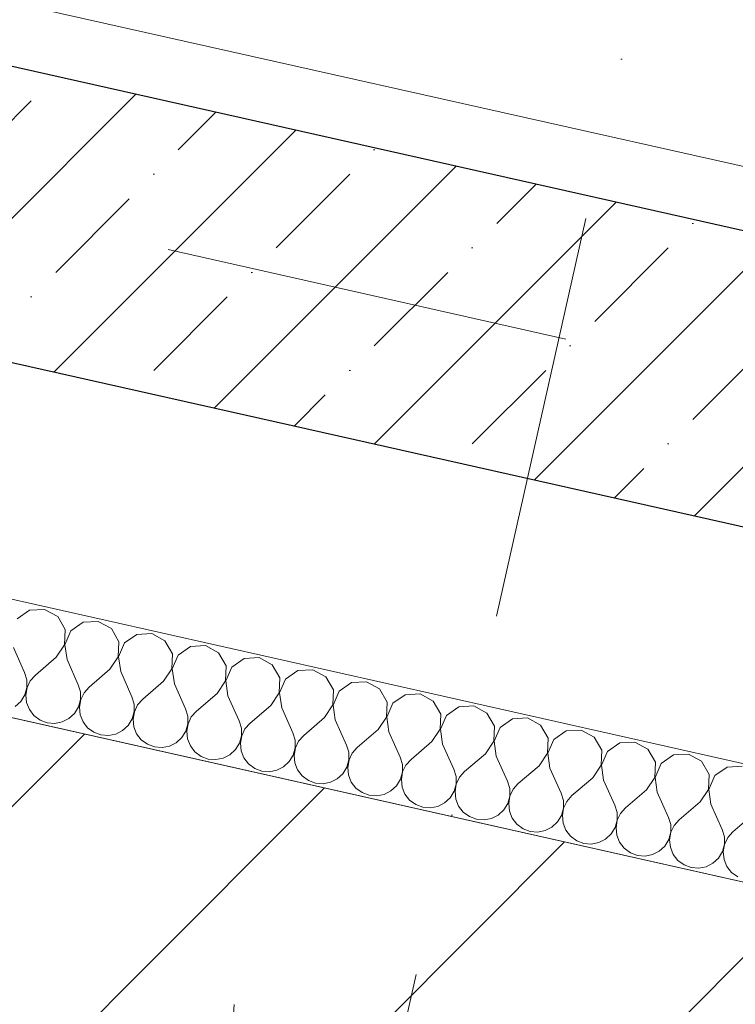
# Model space of a CAD drawing. Header units: millimetres. Extents: x -7213913 to -6930525, y 6129472 to 6355042.
# Tile 196 of 214: x -7186093 to -7185473, y 6173228 to 6174080. Entities that reach past the tile are written whole.
import ezdxf
from ezdxf.enums import TextEntityAlignment as Align

# ---------------------------------------------------------------- set-up
doc = ezdxf.new("R2010")
doc.units = ezdxf.units.MM
doc.header["$MEASUREMENT"] = 0
doc.linetypes.add('короткая штриховая', pattern=[282.222222, 141.111111, -141.111111])
doc.linetypes.add('Штрихпунктирная', pattern=[670.277762, 352.777767, -176.388884, 0, -141.111112])
for name, color, linetype, lineweight in [('0_Ном._пера__1', 7, 'Continuous', 0), ('АР-вертикальная связь - Лифт.АР_Ном._пера__120', 7, 'Continuous', 0), ('АР-Стены_внешние_.АР_Ном._пера__1', 7, 'Continuous', 0), ('АР-Стены_внутренние_пилоны.АР_Ном._пера__1', 7, 'Continuous', 15), ('АР-Стены_Перегородки_межквартирные_200.АР_Ном._пера__1', 7, 'Continuous', 15), ('АР-Чертеж-Оси_Осевые размеры.АР_Ном._пера__120', 7, 'Continuous', 0), ('АР-Чертеж-Размеры.АР_Ном._пера__1', 7, 'Continuous', 0)]:
    doc.layers.add(name, color=color, linetype=linetype, lineweight=lineweight)
for name, color, linetype in [('АР-Стены_внешние_.АР', 7, 'Continuous'), ('АР-Стены_внутренние_пилоны.АР', 7, 'Continuous'), ('АР-Стены_Перегородки_межквартирные_200.АР', 7, 'Continuous'), ('АР-Чертеж-Оси_Осевые размеры.АР', 7, 'Continuous'), ('АР-Чертеж-Размеры.АР', 7, 'Continuous')]:
    doc.layers.add(name, color=color, linetype=linetype)
doc.styles.add('РЎР“Р•РќР•Р\xa0Р\x98Р\xa0_РЎРўР\x98Р›Р¬_3', font='GOST_Common.ttf')
doc.styles.add('РЎР“Р•РќР•Р\xa0Р\x98Р\xa0_РЎРўР\x98Р›Р¬_5', font='GOTHIC.TTF')
doc.dimstyles.new('СГЕНЕРИР_СТИЛЬ__5', dxfattribs={"dimtxt": 129.999995, "dimasz": 142.5, "dimexe": 0.18, "dimexo": 300000, "dimgap": 0, "dimtad": 1, "dimdec": 0, "dimzin": 0, "dimdsep": 46, "dimtxsty": 'РЎР“Р•РќР•Р\xa0Р\x98Р\xa0_РЎРўР\x98Р›Р¬_3', "dimblk": 'ARROWHEAD_6', "dimblk1": 'ARROWHEAD_6', "dimblk2": 'ARROWHEAD_6', "dimcen": 0.09, "dimclrd": 7, "dimclre": 7, "dimclrt": 7, "dimazin": 0, "dimtfac": 1, "dimtdec": 4, "dimtmove": 0, "dimatfit": 3, "dimfxl": 1, "dimtolj": 1, "dimtzin": 0, "dimarcsym": 0})
pattern_1 = [(45, (-6566190.34, 6562677.8), (-127.279217, 127.279217), [])]

# ---------------------------------------------------------------- blocks, each defined once
blk = doc.blocks.new('Стена_203_10', base_point=(-7187679.25, 6174266.15))
at = {"layer": 'АР-Стены_внутренние_пилоны.АР', "linetype": 'Continuous', "lineweight": 0, "true_color": 0x000000}
h = blk.add_hatch(dxfattribs=at)
h.set_pattern_fill('ЖЕЛЕЗОБЕТОН__PROJECT__000A', color=18, style=0, pattern_type=2)
h.set_pattern_definition([(45, (-6566190.34, 6562677.8), (-84.852814, 84.852814), []), (45, (-6566232.77, 6562720.22), (-84.852814, 84.852814), [90, -30, 0, -30])])
h.paths.add_polyline_path([(-7187529.9, 6174360.72), (-7187584.68, 6174116.79), (-7184852.74, 6173503.22), (-7184797.95, 6173747.14)])
at = {"layer": 'АР-Стены_внутренние_пилоны.АР_Ном._пера__1', "color": 7, "linetype": 'Continuous', "lineweight": 30, "flags": 128}
for points in [[(-7184797.95, 6173747.14), (-7187529.9, 6174360.72)], [(-7187584.68, 6174116.79), (-7184852.74, 6173503.22)]]:
    blk.add_lwpolyline(points, dxfattribs=at)
blk = doc.blocks.new('Стена_208_10', base_point=(-7193336.24, 6174998.6))
at = {"layer": 'АР-Стены_Перегородки_межквартирные_200.АР', "linetype": 'Continuous', "lineweight": 0, "true_color": 0x000000}
h = blk.add_hatch(dxfattribs=at)
h.set_pattern_fill('БЛОКИ_БЕТОННЫЕ_ЭФФЕКТИВН_28', color=18, style=0, pattern_type=2)
h.set_pattern_definition(pattern_1)
h.paths.add_polyline_path([(-7193260.59, 6174879.12), (-7186020.2, 6173252.98), (-7185976.38, 6173448.12), (-7193216.76, 6175074.26)])
at = {"layer": 'АР-Стены_Перегородки_межквартирные_200.АР_Ном._пера__1', "color": 7, "linetype": 'Continuous', "lineweight": 15, "flags": 128}
blk.add_lwpolyline([(-7185976.38, 6173448.12), (-7187699.2, 6173835.06)], dxfattribs=at)
blk = doc.blocks.new('Стена_283_10', base_point=(-7185998.29, 6173350.55))
at = {"layer": 'АР-Стены_Перегородки_межквартирные_200.АР', "linetype": 'Continuous', "lineweight": 0, "true_color": 0x000000}
h = blk.add_hatch(dxfattribs=at)
h.set_pattern_fill('БЛОКИ_БЕТОННЫЕ_ЭФФЕКТИВН_28', color=18, style=0, pattern_type=2)
h.set_pattern_definition(pattern_1)
h.paths.add_polyline_path([(-7186104.13, 6173271.83), (-7186126.46, 6172957.43), (-7185926.96, 6172943.26), (-7185906.78, 6173227.51)])
at = {"layer": 'АР-Стены_Перегородки_межквартирные_200.АР_Ном._пера__1', "color": 7, "linetype": 'Continuous', "lineweight": 15, "flags": 128}
for points in [[(-7186104.13, 6173271.83), (-7186126.46, 6172957.43)], [(-7185926.96, 6172943.26), (-7185906.78, 6173227.51)], [(-7186126.46, 6172957.43), (-7185926.96, 6172943.26)]]:
    blk.add_lwpolyline(points, dxfattribs=at)
blk = doc.blocks.new('Стена_383_10', base_point=(-7185998.29, 6173350.55))
at = {"layer": 'АР-Стены_внешние_.АР', "linetype": 'Continuous', "lineweight": 0, "true_color": 0x000000}
h = blk.add_hatch(dxfattribs=at)
h.set_pattern_fill('БЛОКИ_БЕТОННЫЕ_ЭФФЕКТИВН_28', color=18, style=0, pattern_type=2)
h.set_pattern_definition(pattern_1)
h.paths.add_polyline_path([(-7185976.38, 6173448.12), (-7186020.2, 6173252.98), (-7183928.99, 6172783.31), (-7183861.62, 6172973.16)])
at = {"layer": 'АР-Стены_внешние_.АР_Ном._пера__1', "color": 7, "linetype": 'Continuous', "lineweight": 15, "flags": 128}
blk.add_lwpolyline([(-7184869.69, 6173199.57), (-7185976.38, 6173448.12)], dxfattribs=at)
blk = doc.blocks.new('*X850', base_point=(-6566190.34, 6562677.79))
at = {"layer": '0_Ном._пера__1', "color": 7, "linetype": 'Continuous', "lineweight": 0}
for p, q in [((-7186084.06, 6173568.71), (-7186094.73, 6173561.27)), ((-7186071.07, 6173569.44), (-7186084.06, 6173568.71)), ((-7186059.64, 6173563.23), (-7186071.07, 6173569.44)), ((-7186053.18, 6173551.93), (-7186059.64, 6173563.23)), ((-7186037.6, 6173558.28), (-7186048.27, 6173550.83)), ((-7186024.61, 6173559.01), (-7186037.6, 6173558.28)), ((-7186013.17, 6173552.79), (-7186024.61, 6173559.01)), ((-7186053.62, 6173538.93), (-7186053.18, 6173551.93)), ((-7186048.27, 6173550.83), (-7186053.43, 6173538.88)), ((-7186006.71, 6173541.5), (-7186013.17, 6173552.79)), ((-7185991.14, 6173547.84), (-7186001.81, 6173540.4)), ((-7185978.15, 6173548.57), (-7185991.14, 6173547.84)), ((-7185966.71, 6173542.36), (-7185978.15, 6173548.57)), ((-7186060.83, 6173528.1), (-7186053.62, 6173538.93)), ((-7186053.43, 6173538.88), (-7186051.54, 6173526.01)), ((-7186007.16, 6173528.49), (-7186006.71, 6173541.5)), ((-7186001.81, 6173540.4), (-7186006.97, 6173528.45)), ((-7185960.25, 6173531.06), (-7185966.71, 6173542.36)), ((-7186098, 6173536.45), (-7186088.24, 6173514.73)), ((-7185960.7, 6173518.06), (-7185960.25, 6173531.06)), ((-7185944.68, 6173537.41), (-7185955.35, 6173529.96)), ((-7185931.68, 6173538.14), (-7185944.68, 6173537.41)), ((-7185920.25, 6173531.92), (-7185931.68, 6173538.14)), ((-7185913.79, 6173520.63), (-7185920.25, 6173531.92)), ((-7186060.83, 6173528.1), (-7186078.95, 6173512.64)), ((-7186051.54, 6173526.01), (-7186041.78, 6173504.3)), ((-7186014.37, 6173517.66), (-7186007.16, 6173528.49)), ((-7186006.97, 6173528.45), (-7186005.08, 6173515.58)), ((-7185955.35, 6173529.96), (-7185960.51, 6173518.01)), ((-7185898.22, 6173526.97), (-7185908.89, 6173519.53)), ((-7185885.22, 6173527.7), (-7185898.22, 6173526.97)), ((-7185873.79, 6173521.49), (-7185885.22, 6173527.7)), ((-7186086.4, 6173508.42), (-7186088.24, 6173514.73)), ((-7186014.37, 6173517.66), (-7186032.48, 6173502.21)), ((-7186005.08, 6173515.58), (-7185995.31, 6173493.86)), ((-7185967.91, 6173507.23), (-7185960.7, 6173518.06)), ((-7185960.51, 6173518.01), (-7185958.62, 6173505.14)), ((-7185914.23, 6173507.62), (-7185913.79, 6173520.63)), ((-7185908.89, 6173519.53), (-7185914.05, 6173507.58)), ((-7185867.33, 6173510.19), (-7185873.79, 6173521.49)), ((-7185851.75, 6173516.54), (-7185862.42, 6173509.09)), ((-7185838.76, 6173517.27), (-7185851.75, 6173516.54)), ((-7185827.33, 6173511.05), (-7185838.76, 6173517.27)), ((-7186086.35, 6173501.86), (-7186086.4, 6173508.42)), ((-7186083.31, 6173507.73), (-7186086.16, 6173501.81)), ((-7186078.95, 6173512.64), (-7186083.31, 6173507.73)), ((-7185967.91, 6173507.23), (-7185986.02, 6173491.77)), ((-7185958.62, 6173505.14), (-7185948.85, 6173483.43)), ((-7185921.45, 6173496.79), (-7185914.23, 6173507.62)), ((-7185914.05, 6173507.58), (-7185912.16, 6173494.71)), ((-7185867.77, 6173497.19), (-7185867.33, 6173510.19)), ((-7185862.42, 6173509.09), (-7185867.58, 6173497.15)), ((-7185820.87, 6173499.76), (-7185827.33, 6173511.05)), ((-7185805.29, 6173506.1), (-7185815.96, 6173498.66)), ((-7185792.3, 6173506.83), (-7185805.29, 6173506.1)), ((-7185780.87, 6173500.62), (-7185792.3, 6173506.83)), ((-7186088.1, 6173495.52), (-7186086.35, 6173501.86)), ((-7186086.16, 6173501.81), (-7186087.29, 6173495.34)), ((-7186039.93, 6173497.99), (-7186041.78, 6173504.3)), ((-7186039.89, 6173491.42), (-7186039.93, 6173497.99)), ((-7186036.84, 6173497.3), (-7186039.7, 6173491.38)), ((-7186032.48, 6173502.21), (-7186036.84, 6173497.3)), ((-7185921.45, 6173496.79), (-7185939.56, 6173481.34)), ((-7185874.99, 6173486.36), (-7185867.77, 6173497.19)), ((-7185867.58, 6173497.15), (-7185865.69, 6173484.27)), ((-7185821.31, 6173486.75), (-7185820.87, 6173499.76)), ((-7185815.96, 6173498.66), (-7185821.12, 6173486.71)), ((-7185774.41, 6173489.32), (-7185780.87, 6173500.62)), ((-7185745.84, 6173496.4), (-7185758.83, 6173495.67)), ((-7185734.4, 6173490.18), (-7185745.84, 6173496.4)), ((-7186096.32, 6173485.44), (-7186091.51, 6173489.91)), ((-7186091.51, 6173489.91), (-7186088.1, 6173495.52)), ((-7186087.29, 6173495.34), (-7186086.6, 6173488.81)), ((-7186086.6, 6173488.81), (-7186084.16, 6173482.71)), ((-7186041.63, 6173485.09), (-7186039.89, 6173491.42)), ((-7186039.7, 6173491.38), (-7186040.83, 6173484.91)), ((-7185993.47, 6173487.55), (-7185995.31, 6173493.86)), ((-7185993.42, 6173480.99), (-7185993.47, 6173487.55)), ((-7185986.02, 6173491.77), (-7185990.38, 6173486.86)), ((-7185912.16, 6173494.71), (-7185902.39, 6173472.99)), ((-7185774.85, 6173476.32), (-7185774.41, 6173489.32)), ((-7185769.5, 6173488.22), (-7185774.66, 6173476.28)), ((-7185758.83, 6173495.67), (-7185769.5, 6173488.22)), ((-7185727.94, 6173478.89), (-7185734.4, 6173490.18)), ((-7186084.16, 6173482.71), (-7186080.14, 6173477.51)), ((-7186049.86, 6173475.01), (-7186045.05, 6173479.47)), ((-7186045.05, 6173479.47), (-7186041.63, 6173485.09)), ((-7186040.83, 6173484.91), (-7186040.14, 6173478.37)), ((-7185995.17, 6173474.65), (-7185993.42, 6173480.99)), ((-7185993.24, 6173480.94), (-7185994.36, 6173474.47)), ((-7185990.38, 6173486.86), (-7185993.24, 6173480.94)), ((-7185947.01, 6173477.12), (-7185948.85, 6173483.43)), ((-7185939.56, 6173481.34), (-7185943.92, 6173476.43)), ((-7185874.99, 6173486.36), (-7185893.1, 6173470.9)), ((-7185865.69, 6173484.27), (-7185855.93, 6173462.56)), ((-7185828.52, 6173475.92), (-7185821.31, 6173486.75)), ((-7185821.12, 6173486.71), (-7185819.23, 6173473.84)), ((-7185712.37, 6173485.23), (-7185723.04, 6173477.79)), ((-7185699.38, 6173485.96), (-7185712.37, 6173485.23)), ((-7185687.94, 6173479.75), (-7185699.38, 6173485.96)), ((-7185681.48, 6173468.45), (-7185687.94, 6173479.75)), ((-7186080.14, 6173477.51), (-7186074.86, 6173473.61)), ((-7186074.86, 6173473.61), (-7186068.71, 6173471.3)), ((-7186068.71, 6173471.3), (-7186062.16, 6173470.76)), ((-7186062.16, 6173470.76), (-7186055.72, 6173472.03)), ((-7186055.72, 6173472.03), (-7186049.86, 6173475.01)), ((-7186040.14, 6173478.37), (-7186037.7, 6173472.28)), ((-7186037.7, 6173472.28), (-7186033.68, 6173467.08)), ((-7185998.58, 6173469.04), (-7185995.17, 6173474.65)), ((-7185994.36, 6173474.47), (-7185993.68, 6173467.94)), ((-7185948.71, 6173464.22), (-7185946.96, 6173470.55)), ((-7185946.77, 6173470.51), (-7185947.9, 6173464.04)), ((-7185946.96, 6173470.55), (-7185947.01, 6173477.12)), ((-7185943.92, 6173476.43), (-7185946.77, 6173470.51)), ((-7185900.55, 6173466.68), (-7185902.39, 6173472.99)), ((-7185893.1, 6173470.9), (-7185897.46, 6173465.99)), ((-7185828.52, 6173475.92), (-7185846.64, 6173460.47)), ((-7185819.23, 6173473.84), (-7185809.47, 6173452.12)), ((-7185782.06, 6173465.49), (-7185774.85, 6173476.32)), ((-7185774.66, 6173476.28), (-7185772.77, 6173463.4)), ((-7185728.39, 6173465.88), (-7185727.94, 6173478.89)), ((-7185723.04, 6173477.79), (-7185728.2, 6173465.84)), ((-7185665.91, 6173474.8), (-7185676.58, 6173467.35)), ((-7185652.91, 6173475.53), (-7185665.91, 6173474.8)), ((-7185641.48, 6173469.31), (-7185652.91, 6173475.53)), ((-7186033.68, 6173467.08), (-7186028.4, 6173463.17)), ((-7186028.4, 6173463.17), (-7186022.25, 6173460.86)), ((-7186009.25, 6173461.59), (-7186003.4, 6173464.57)), ((-7186003.4, 6173464.57), (-7185998.58, 6173469.04)), ((-7185993.68, 6173467.94), (-7185991.24, 6173461.84)), ((-7185952.12, 6173458.6), (-7185948.71, 6173464.22)), ((-7185947.9, 6173464.04), (-7185947.22, 6173457.5)), ((-7185900.5, 6173460.12), (-7185900.55, 6173466.68)), ((-7185897.46, 6173465.99), (-7185900.31, 6173460.07)), ((-7185854.09, 6173456.25), (-7185855.93, 6173462.56)), ((-7185782.06, 6173465.49), (-7185800.18, 6173450.03)), ((-7185772.77, 6173463.4), (-7185763.01, 6173441.69)), ((-7185735.6, 6173455.05), (-7185728.39, 6173465.88)), ((-7185728.2, 6173465.84), (-7185726.31, 6173452.97)), ((-7185681.93, 6173455.45), (-7185681.48, 6173468.45)), ((-7185676.58, 6173467.35), (-7185681.74, 6173455.41)), ((-7185635.02, 6173458.02), (-7185641.48, 6173469.31)), ((-7185619.45, 6173464.36), (-7185630.12, 6173456.92)), ((-7185606.45, 6173465.09), (-7185619.45, 6173464.36)), ((-7185595.02, 6173458.88), (-7185606.45, 6173465.09)), ((-7186022.25, 6173460.86), (-7186015.7, 6173460.32)), ((-7186015.7, 6173460.32), (-7186009.25, 6173461.59)), ((-7185991.24, 6173461.84), (-7185987.22, 6173456.64)), ((-7185987.22, 6173456.64), (-7185981.93, 6173452.74)), ((-7185962.79, 6173451.16), (-7185956.94, 6173454.14)), ((-7185956.94, 6173454.14), (-7185952.12, 6173458.6)), ((-7185947.22, 6173457.5), (-7185944.77, 6173451.41)), ((-7185905.66, 6173448.17), (-7185902.25, 6173453.78)), ((-7185902.25, 6173453.78), (-7185900.5, 6173460.12)), ((-7185900.31, 6173460.07), (-7185901.44, 6173453.6)), ((-7185901.44, 6173453.6), (-7185900.76, 6173447.07)), ((-7185854.04, 6173449.68), (-7185854.09, 6173456.25)), ((-7185851, 6173455.56), (-7185853.85, 6173449.64)), ((-7185846.64, 6173460.47), (-7185851, 6173455.56)), ((-7185735.6, 6173455.05), (-7185753.71, 6173439.6)), ((-7185689.14, 6173444.62), (-7185681.93, 6173455.45)), ((-7185681.74, 6173455.41), (-7185679.85, 6173442.53)), ((-7185635.46, 6173445.01), (-7185635.02, 6173458.02)), ((-7185630.12, 6173456.92), (-7185635.28, 6173444.97)), ((-7185588.56, 6173447.58), (-7185595.02, 6173458.88)), ((-7185572.98, 6173453.93), (-7185583.65, 6173446.48)), ((-7185559.99, 6173454.66), (-7185572.98, 6173453.93)), ((-7185548.56, 6173448.44), (-7185559.99, 6173454.66)), ((-7185981.93, 6173452.74), (-7185975.79, 6173450.43)), ((-7185975.79, 6173450.43), (-7185969.24, 6173449.89)), ((-7185969.24, 6173449.89), (-7185962.79, 6173451.16)), ((-7185944.77, 6173451.41), (-7185940.76, 6173446.21)), ((-7185940.76, 6173446.21), (-7185935.47, 6173442.3)), ((-7185910.48, 6173443.7), (-7185905.66, 6173448.17)), ((-7185900.76, 6173447.07), (-7185898.31, 6173440.97)), ((-7185855.79, 6173443.35), (-7185854.04, 6173449.68)), ((-7185853.85, 6173449.64), (-7185854.98, 6173443.17)), ((-7185807.63, 6173445.81), (-7185809.47, 6173452.12)), ((-7185807.58, 6173439.25), (-7185807.63, 6173445.81)), ((-7185804.54, 6173445.12), (-7185807.39, 6173439.2)), ((-7185800.18, 6173450.03), (-7185804.54, 6173445.12)), ((-7185726.31, 6173452.97), (-7185716.54, 6173431.25)), ((-7185642.68, 6173434.18), (-7185635.46, 6173445.01)), ((-7185635.28, 6173444.97), (-7185633.39, 6173432.1)), ((-7185589, 6173434.58), (-7185588.56, 6173447.58)), ((-7185583.65, 6173446.48), (-7185588.81, 6173434.54)), ((-7185542.1, 6173437.15), (-7185548.56, 6173448.44)), ((-7185935.47, 6173442.3), (-7185929.32, 6173439.99)), ((-7185929.32, 6173439.99), (-7185922.78, 6173439.45)), ((-7185922.78, 6173439.45), (-7185916.33, 6173440.72)), ((-7185916.33, 6173440.72), (-7185910.48, 6173443.7)), ((-7185898.31, 6173440.97), (-7185894.3, 6173435.77)), ((-7185864.02, 6173433.27), (-7185859.2, 6173437.73)), ((-7185859.2, 6173437.73), (-7185855.79, 6173443.35)), ((-7185854.98, 6173443.17), (-7185854.29, 6173436.63)), ((-7185854.29, 6173436.63), (-7185851.85, 6173430.54)), ((-7185809.33, 6173432.91), (-7185807.58, 6173439.25)), ((-7185807.39, 6173439.2), (-7185808.52, 6173432.73)), ((-7185761.16, 6173435.38), (-7185763.01, 6173441.69)), ((-7185753.71, 6173439.6), (-7185758.07, 6173434.69)), ((-7185689.14, 6173444.62), (-7185707.25, 6173429.16)), ((-7185679.85, 6173442.53), (-7185670.08, 6173420.82)), ((-7185542.54, 6173424.14), (-7185542.1, 6173437.15)), ((-7185526.52, 6173443.49), (-7185537.19, 6173436.05)), ((-7185513.53, 6173444.22), (-7185526.52, 6173443.49)), ((-7185502.1, 6173438.01), (-7185513.53, 6173444.22)), ((-7185495.64, 6173426.71), (-7185502.1, 6173438.01)), ((-7185894.3, 6173435.77), (-7185889.01, 6173431.87)), ((-7185889.01, 6173431.87), (-7185882.86, 6173429.56)), ((-7185882.86, 6173429.56), (-7185876.32, 6173429.02)), ((-7185876.32, 6173429.02), (-7185869.87, 6173430.29)), ((-7185869.87, 6173430.29), (-7185864.02, 6173433.27)), ((-7185851.85, 6173430.54), (-7185847.83, 6173425.34)), ((-7185812.74, 6173427.3), (-7185809.33, 6173432.91)), ((-7185808.52, 6173432.73), (-7185807.83, 6173426.2)), ((-7185762.86, 6173422.48), (-7185761.12, 6173428.81)), ((-7185760.93, 6173428.77), (-7185762.06, 6173422.3)), ((-7185761.12, 6173428.81), (-7185761.16, 6173435.38)), ((-7185758.07, 6173434.69), (-7185760.93, 6173428.77)), ((-7185714.7, 6173424.94), (-7185716.54, 6173431.25)), ((-7185707.25, 6173429.16), (-7185711.61, 6173424.25)), ((-7185642.68, 6173434.18), (-7185660.79, 6173418.73)), ((-7185633.39, 6173432.1), (-7185623.62, 6173410.38)), ((-7185596.22, 6173423.75), (-7185589, 6173434.58)), ((-7185588.81, 6173434.54), (-7185586.92, 6173421.66)), ((-7185537.19, 6173436.05), (-7185542.35, 6173424.1)), ((-7185480.06, 6173433.06), (-7185490.73, 6173425.61)), ((-7185467.07, 6173433.79), (-7185480.06, 6173433.06)), ((-7185847.83, 6173425.34), (-7185842.55, 6173421.43)), ((-7185842.55, 6173421.43), (-7185836.4, 6173419.12)), ((-7185829.85, 6173418.58), (-7185823.41, 6173419.85)), ((-7185823.41, 6173419.85), (-7185817.55, 6173422.83)), ((-7185817.55, 6173422.83), (-7185812.74, 6173427.3)), ((-7185807.83, 6173426.2), (-7185805.39, 6173420.1)), ((-7185805.39, 6173420.1), (-7185801.37, 6173414.9)), ((-7185766.28, 6173416.87), (-7185762.86, 6173422.48)), ((-7185762.06, 6173422.3), (-7185761.37, 6173415.76)), ((-7185714.65, 6173418.38), (-7185714.7, 6173424.94)), ((-7185711.61, 6173424.25), (-7185714.47, 6173418.33)), ((-7185668.24, 6173414.51), (-7185670.08, 6173420.82)), ((-7185596.22, 6173423.75), (-7185614.33, 6173408.29)), ((-7185586.92, 6173421.66), (-7185577.16, 6173399.95)), ((-7185549.75, 6173413.31), (-7185542.54, 6173424.14)), ((-7185542.35, 6173424.1), (-7185540.46, 6173411.23)), ((-7185496.08, 6173413.71), (-7185495.64, 6173426.71)), ((-7185490.73, 6173425.61), (-7185495.89, 6173413.67)), ((-7185836.4, 6173419.12), (-7185829.85, 6173418.58)), ((-7185801.37, 6173414.9), (-7185796.09, 6173411)), ((-7185796.09, 6173411), (-7185789.94, 6173408.69)), ((-7185776.95, 6173409.42), (-7185771.09, 6173412.4)), ((-7185771.09, 6173412.4), (-7185766.28, 6173416.87)), ((-7185761.37, 6173415.76), (-7185758.93, 6173409.67)), ((-7185719.81, 6173406.43), (-7185716.4, 6173412.04)), ((-7185716.4, 6173412.04), (-7185714.65, 6173418.38)), ((-7185714.47, 6173418.33), (-7185715.59, 6173411.86)), ((-7185715.59, 6173411.86), (-7185714.91, 6173405.33)), ((-7185668.19, 6173407.94), (-7185668.24, 6173414.51)), ((-7185665.15, 6173413.82), (-7185668, 6173407.9)), ((-7185660.79, 6173418.73), (-7185665.15, 6173413.82)), ((-7185549.75, 6173413.31), (-7185567.87, 6173397.86)), ((-7185540.46, 6173411.23), (-7185530.7, 6173389.51)), ((-7185503.29, 6173402.88), (-7185496.08, 6173413.71)), ((-7185495.89, 6173413.67), (-7185494, 6173400.79)), ((-7185789.94, 6173408.69), (-7185783.39, 6173408.15)), ((-7185783.39, 6173408.15), (-7185776.95, 6173409.42)), ((-7185758.93, 6173409.67), (-7185754.91, 6173404.47)), ((-7185754.91, 6173404.47), (-7185749.63, 6173400.57)), ((-7185724.63, 6173401.96), (-7185719.81, 6173406.43)), ((-7185714.91, 6173405.33), (-7185712.47, 6173399.23)), ((-7185669.94, 6173401.61), (-7185668.19, 6173407.94)), ((-7185668, 6173407.9), (-7185669.13, 6173401.43)), ((-7185621.78, 6173404.07), (-7185623.62, 6173410.38)), ((-7185621.73, 6173397.51), (-7185621.78, 6173404.07)), ((-7185618.69, 6173403.38), (-7185621.54, 6173397.46)), ((-7185614.33, 6173408.29), (-7185618.69, 6173403.38)), ((-7185503.29, 6173402.88), (-7185521.41, 6173387.42)), ((-7185749.63, 6173400.57), (-7185743.48, 6173398.26)), ((-7185743.48, 6173398.26), (-7185736.93, 6173397.71)), ((-7185736.93, 6173397.71), (-7185730.48, 6173398.98)), ((-7185730.48, 6173398.98), (-7185724.63, 6173401.96)), ((-7185712.47, 6173399.23), (-7185708.45, 6173394.03)), ((-7185708.45, 6173394.03), (-7185703.16, 6173390.13)), ((-7185678.17, 6173391.53), (-7185673.35, 6173396)), ((-7185673.35, 6173396), (-7185669.94, 6173401.61)), ((-7185669.13, 6173401.43), (-7185668.45, 6173394.89)), ((-7185668.45, 6173394.89), (-7185666, 6173388.8)), ((-7185623.48, 6173391.17), (-7185621.73, 6173397.51)), ((-7185621.54, 6173397.46), (-7185622.67, 6173390.99)), ((-7185575.32, 6173393.64), (-7185577.16, 6173399.95)), ((-7185567.87, 6173397.86), (-7185572.23, 6173392.95)), ((-7185494, 6173400.79), (-7185484.24, 6173379.08)), ((-7185703.16, 6173390.13), (-7185697.02, 6173387.82)), ((-7185697.02, 6173387.82), (-7185690.47, 6173387.28)), ((-7185690.47, 6173387.28), (-7185684.02, 6173388.55)), ((-7185684.02, 6173388.55), (-7185678.17, 6173391.53)), ((-7185666, 6173388.8), (-7185661.99, 6173383.6)), ((-7185631.71, 6173381.09), (-7185626.89, 6173385.56)), ((-7185626.89, 6173385.56), (-7185623.48, 6173391.17)), ((-7185622.67, 6173390.99), (-7185621.99, 6173384.46)), ((-7185577.02, 6173380.74), (-7185575.27, 6173387.07)), ((-7185575.08, 6173387.03), (-7185576.21, 6173380.56)), ((-7185575.27, 6173387.07), (-7185575.32, 6173393.64)), ((-7185572.23, 6173392.95), (-7185575.08, 6173387.03)), ((-7185528.86, 6173383.2), (-7185530.7, 6173389.51)), ((-7185521.41, 6173387.42), (-7185525.77, 6173382.51)), ((-7185456.83, 6173392.44), (-7185474.94, 6173376.99)), ((-7185661.99, 6173383.6), (-7185656.7, 6173379.7)), ((-7185656.7, 6173379.7), (-7185650.55, 6173377.39)), ((-7185650.55, 6173377.39), (-7185644.01, 6173376.84)), ((-7185644.01, 6173376.84), (-7185637.56, 6173378.11)), ((-7185637.56, 6173378.11), (-7185631.71, 6173381.09)), ((-7185621.99, 6173384.46), (-7185619.54, 6173378.36)), ((-7185619.54, 6173378.36), (-7185615.53, 6173373.16)), ((-7185580.43, 6173375.13), (-7185577.02, 6173380.74)), ((-7185576.21, 6173380.56), (-7185575.52, 6173374.02)), ((-7185528.81, 6173376.64), (-7185528.86, 6173383.2)), ((-7185525.77, 6173382.51), (-7185528.62, 6173376.59)), ((-7185482.39, 6173372.77), (-7185484.24, 6173379.08)), ((-7185474.94, 6173376.99), (-7185479.3, 6173372.08)), ((-7185615.53, 6173373.16), (-7185610.24, 6173369.26)), ((-7185610.24, 6173369.26), (-7185604.09, 6173366.95)), ((-7185591.1, 6173367.68), (-7185585.25, 6173370.66)), ((-7185585.25, 6173370.66), (-7185580.43, 6173375.13)), ((-7185575.52, 6173374.02), (-7185573.08, 6173367.93)), ((-7185533.97, 6173364.69), (-7185530.56, 6173370.3)), ((-7185530.56, 6173370.3), (-7185528.81, 6173376.64)), ((-7185528.62, 6173376.59), (-7185529.75, 6173370.12)), ((-7185529.75, 6173370.12), (-7185529.06, 6173363.59)), ((-7185482.35, 6173366.2), (-7185482.39, 6173372.77)), ((-7185479.3, 6173372.08), (-7185482.16, 6173366.16)), ((-7185604.09, 6173366.95), (-7185597.55, 6173366.41)), ((-7185597.55, 6173366.41), (-7185591.1, 6173367.68)), ((-7185573.08, 6173367.93), (-7185569.06, 6173362.73)), ((-7185569.06, 6173362.73), (-7185563.78, 6173358.83)), ((-7185544.64, 6173357.24), (-7185538.78, 6173360.22)), ((-7185538.78, 6173360.22), (-7185533.97, 6173364.69)), ((-7185529.06, 6173363.59), (-7185526.62, 6173357.49)), ((-7185487.51, 6173354.26), (-7185484.09, 6173359.87)), ((-7185484.09, 6173359.87), (-7185482.35, 6173366.2)), ((-7185482.16, 6173366.16), (-7185483.29, 6173359.69)), ((-7185483.29, 6173359.69), (-7185482.6, 6173353.15)), ((-7185563.78, 6173358.83), (-7185557.63, 6173356.52)), ((-7185557.63, 6173356.52), (-7185551.08, 6173355.97)), ((-7185551.08, 6173355.97), (-7185544.64, 6173357.24)), ((-7185526.62, 6173357.49), (-7185522.6, 6173352.29)), ((-7185522.6, 6173352.29), (-7185517.32, 6173348.39)), ((-7185492.32, 6173349.79), (-7185487.51, 6173354.26)), ((-7185482.6, 6173353.15), (-7185480.16, 6173347.06)), ((-7185517.32, 6173348.39), (-7185511.17, 6173346.08)), ((-7185511.17, 6173346.08), (-7185504.62, 6173345.54)), ((-7185504.62, 6173345.54), (-7185498.18, 6173346.81)), ((-7185498.18, 6173346.81), (-7185492.32, 6173349.79)), ((-7185480.16, 6173347.06), (-7185476.14, 6173341.86)), ((-7185476.14, 6173341.86), (-7185470.86, 6173337.96))]:
    blk.add_line(p, q, dxfattribs=at)
blk = doc.blocks.new('Стена_408_10', base_point=(-7187579.72, 6173910.71))
at = {"layer": '0_Ном._пера__1', "color": 7, "linetype": 'Continuous', "lineweight": 0, "flags": 128}
for points in [[(-7184945.34, 6173319.05), (-7187579.72, 6173910.71)], [(-7187601.63, 6173813.14), (-7184869.69, 6173199.57)]]:
    blk.add_lwpolyline(points, dxfattribs=at)
at = {"color": 7, "lineweight": 0}
blk.add_blockref('*X850', (-6566190.34, 6562677.79), dxfattribs=at)
blk = doc.blocks.new('*D921', base_point=(-6566190.34, 6562677.79))
at = {"layer": 'АР-Чертеж-Размеры.АР_Ном._пера__1', "color": 7, "linetype": 'Continuous', "lineweight": 0, "transparency": 16777216}
for p, q in [((-7187487.23, 6174550.69), (-7187548.86, 6174276.27)), ((-7187428.44, 6174470.22), (-7187607.66, 6174356.74)), ((-7187518.05, 6174413.48), (-7187627.81, 6174438.13)), ((-7184786.1, 6173799.9), (-7187518.05, 6174413.48)), ((-7184755.29, 6173937.11), (-7184816.92, 6173662.69)), ((-7184875.72, 6173743.16), (-7184696.49, 6173856.64)), ((-7184676.34, 6173775.25), (-7184786.1, 6173799.9))]:
    blk.add_line(p, q, dxfattribs=at)
at = {"layer": 'АР-Чертеж-Размеры.АР_Ном._пера__1', "color": 7, "lineweight": 0, "transparency": 16777216, "insert": (-7186348.01, 6174177.34), "char_height": 130, "attachment_point": 7, "rotation": 347.34172, "style": 'РЎР“Р•РќР•Р\xa0Р\x98Р\xa0_РЎРўР\x98Р›Р¬_3'}
blk.add_mtext('\\A1;{\\pql;\\fGOST Common|b0|i0|c204|p0;\\W1.000000;2\xa0800}', dxfattribs=at)
blk = doc.blocks.new('ARROWHEAD_6')
at = {"color": 0, "linetype": 'Continuous', "lineweight": 0}
for p, q in [((-0.5, -0.5), (0.5, 0.5)), ((0, 0), (-1, 0))]:
    blk.add_line(p, q, dxfattribs=at)
blk = doc.blocks.new('Стандартный Маркер Сетки[197]_10', base_point=(-7209178.45, 6179094.59))
at = {"layer": 'АР-Чертеж-Оси_Осевые размеры.АР_Ном._пера__120', "color": 7, "linetype": 'Штрихпунктирная', "lineweight": 0}
blk.add_line((-7208202.75, 6178875.45), (-7184083.84, 6173458.47), dxfattribs=at)
at = {"layer": 'АР-Чертеж-Оси_Осевые размеры.АР_Ном._пера__120', "color": 7, "lineweight": 0, "style": 'РЎР“Р•РќР•Р\xa0Р\x98Р\xa0_РЎРўР\x98Р›Р¬_5'}
blk.add_attdef('AC_MarkerText_1', text='', height=350, rotation=347.34172, dxfattribs=at).set_placement((-7209596.37, 6179385.23), align=Align.TOP_CENTER)
blk = doc.blocks.new('Стандартный Маркер Сетки[216]_10', base_point=(-7209178.45, 6179094.59))
at = {"layer": 'АР-Чертеж-Оси_Осевые размеры.АР_Ном._пера__120', "color": 7, "linetype": 'Штрихпунктирная', "lineweight": 0}
blk.add_line((-7208202.75, 6178875.45), (-7184083.84, 6173458.47), dxfattribs=at)
at = {"layer": 'АР-Чертеж-Оси_Осевые размеры.АР_Ном._пера__120', "color": 7, "lineweight": 0, "style": 'РЎР“Р•РќР•Р\xa0Р\x98Р\xa0_РЎРўР\x98Р›Р¬_5'}
blk.add_attdef('AC_MarkerText_1', text='', height=350, rotation=347.34172, dxfattribs=at).set_placement((-7209596.37, 6179385.23), align=Align.TOP_CENTER)
blk = doc.blocks.new('Стандартный Маркер Сетки[228]_10', base_point=(-7179800.84, 6199738.59))
at = {"layer": 'АР-Чертеж-Оси_Осевые размеры.АР_Ном._пера__120', "color": 7, "linetype": 'Штрихпунктирная', "lineweight": 0}
blk.add_line((-7180019.98, 6198762.89), (-7194792.02, 6132990.9), dxfattribs=at)
at = {"layer": 'АР-Чертеж-Оси_Осевые размеры.АР_Ном._пера__120', "color": 7, "lineweight": 0, "style": 'РЎР“Р•РќР•Р\xa0Р\x98Р\xa0_РЎРўР\x98Р›Р¬_5'}
blk.add_attdef('AC_MarkerText_1', text='', height=350, rotation=347.34172, dxfattribs=at).set_placement((-7195050.79, 6131708.43), align=Align.TOP_CENTER)

msp = doc.modelspace()

# ---------------------------------------------------------------- linework, layer by layer
at = {"layer": 'АР-вертикальная связь - Лифт.АР_Ном._пера__120', "color": 7, "linetype": 'короткая штриховая', "lineweight": 0}
msp.add_lwpolyline([(-7187137.64, 6176107.21), (-7187529.9, 6174360.72), (-7184797.95, 6173747.14), (-7184405.7, 6175493.63)], close=True, dxfattribs=at)

# ---------------------------------------------------------------- block references
at = {"color": 7, "lineweight": 0}
msp.add_blockref('Стена_408_10', (-7187579.72, 6173910.71), dxfattribs=at)
at = {"layer": 'АР-Стены_внешние_.АР', "color": 7, "lineweight": 0}
msp.add_blockref('Стена_383_10', (-7185998.29, 6173350.55), dxfattribs=at)
at = {"layer": 'АР-Стены_внутренние_пилоны.АР', "color": 7, "lineweight": 0}
msp.add_blockref('Стена_203_10', (-7187679.25, 6174266.15), dxfattribs=at)
at = {"layer": 'АР-Стены_Перегородки_межквартирные_200.АР', "color": 7, "lineweight": 0}
for name, p in [('Стена_208_10', (-7193336.24, 6174998.6)), ('Стена_283_10', (-7185998.29, 6173350.55))]:
    msp.add_blockref(name, p, dxfattribs=at)
at = {"layer": 'АР-Чертеж-Оси_Осевые размеры.АР', "color": 8, "linetype": 'Continuous', "lineweight": 15}
for name, p in [('Стандартный Маркер Сетки[228]_10', (-7179800.84, 6199738.59)), ('Стандартный Маркер Сетки[197]_10', (-7209178.45, 6179094.59)), ('Стандартный Маркер Сетки[216]_10', (-7209178.45, 6179094.59))]:
    msp.add_blockref(name, p, dxfattribs=at)

# ---------------------------------------------------------------- dimensions: what is measured, and where the dimension line sits
at = {"layer": 'АР-Чертеж-Размеры.АР', "color": 7, "linetype": 'Continuous', "lineweight": 0}
dim = msp.add_linear_dim(base=(-7187518.05, 6174413.48), p1=(-7184797.95, 6173747.14), p2=(-7187529.9, 6174360.72), angle=167.34172, dimstyle='СГЕНЕРИР_СТИЛЬ__5', dxfattribs=at)
dim.commit()
dim.dimension.update_dxf_attribs({"geometry": '*D921', "text_midpoint": (-7186116.18, 6174191.9), "dimtype": 160, "text_rotation": 347.34172})

doc.saveas('drawing.dxf')
